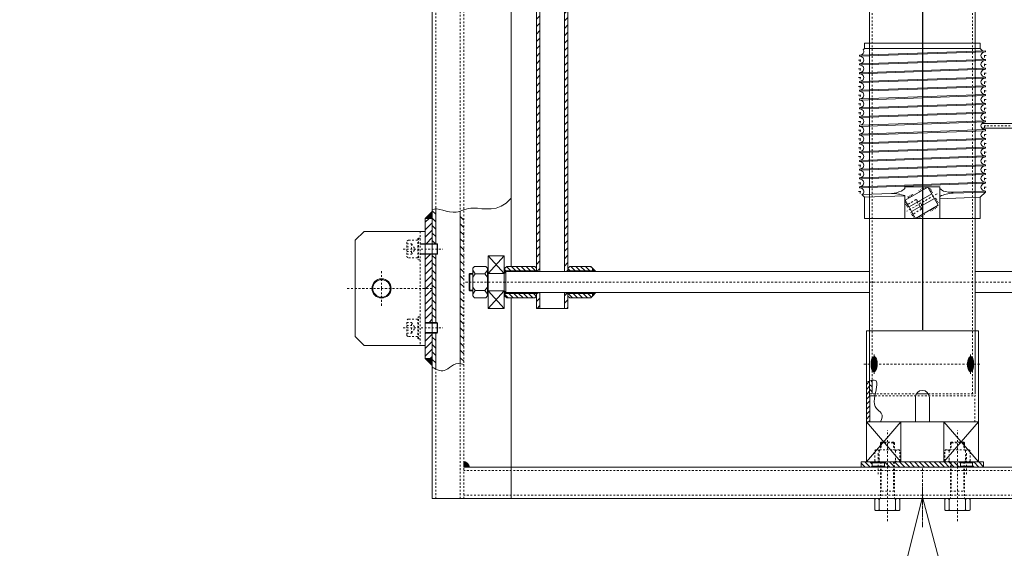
# Model space of a CAD drawing. Header units: centimetres. Extents: x -10729 to 23827, y -4437 to 19798.
# Tile 55 of 95: x 12809 to 12865, y 9003 to 9032. Entities that reach past the tile are written whole.
import ezdxf

# ---------------------------------------------------------------- set-up
doc = ezdxf.new("R2010")
doc.units = ezdxf.units.CM
doc.header["$PDMODE"] = 35
doc.header["$PDSIZE"] = 0.1
for name, pattern in [('CENTER', [2, 1.25, -0.25, 0.25, -0.25]), ('DASHED', [0.75, 0.5, -0.25]), ('Osie rzutów$0$DASHDOT2', [12.7, 6.35, -3.175, 0, -3.175])]:
    doc.linetypes.add(name, pattern=pattern)
doc.layers.get('0').update_dxf_attribs({"color": 8})
doc.layers.get('DEFPOINTS').update_dxf_attribs({"color": 8})
for name, color, linetype, lineweight in [('kreskowanie', 8, 'Continuous', 13), ('osie', 8, 'CENTER', 13), ('przerwa', 8, 'DASHED', 13), ('RYSUNKOWE_NIEDRUK', 8, 'Continuous', 9), ('SYSTEMY AV', 8, 'Continuous', 13), ('wymiar', 8, 'Continuous', 13)]:
    doc.layers.add(name, color=color, linetype=linetype, lineweight=lineweight)
doc.layers.add('Osie rzutów$0$ARCH_INFO_OSIE_IST', color=8, linetype='Osie rzutów$0$DASHDOT2')
doc.layers.add('Osie rzutów$0$ARCH_INFO_OSIE_OPISY_IST', color=8, linetype='Continuous')
doc.styles.add('Romans', font='Romans.shx')
doc.dimstyles.new('Wymiary 1-200', dxfattribs={"dimtxt": 22, "dimasz": 20, "dimexe": 10, "dimexo": 0, "dimgap": 8, "dimtad": 1, "dimrnd": 0.5, "dimzin": 12, "dimdsep": 46, "dimtxsty": 'Romans', "dimblk": 'OBLIQUE', "dimcen": 0.5, "dimdle": 15, "dimclrt": 55, "dimazin": 0, "dimtfac": 1, "dimtmove": 1, "dimatfit": 3, "dimfxl": 16, "dimfxlon": 1, "dimtolj": 1, "dimtzin": 0, "dimarcsym": 0})
pattern_1 = [(135, (-65982.465, 26636.8553), (-1.41421356, -1.41421356), [])]

# ---------------------------------------------------------------- blocks, each defined once
blk = doc.blocks.new('Osie rzutów')
at = {"layer": 'Osie rzutów$0$ARCH_INFO_OSIE_IST', "ltscale": 10}
blk.add_line((12860, 12510), (12860, 4623.259), dxfattribs=at)
blk = doc.blocks.new('A$C17EA1C80')
for p, q in [((0, 69.5), (0, 36.5)), ((3, 69.5), (0, 69.5)), ((4.35, 70.85), (3, 69.5)), ((3, 69.5), (3, 36.5)), ((4.89, 72.5), (4.29, 72.5)), ((4.89, 72.5), (4.29, 72.5)), ((6.82, 0.5), (4.29, 72.5)), ((5.16, 71.49), (4.89, 72.5)), ((7.42, 0.5), (4.89, 72.5)), ((9.03, 71.49), (9.3, 72.5)), ((9.9, 72.5), (9.3, 72.5)), ((9.9, 72.5), (9.3, 72.5)), ((11.83, 0.5), (9.3, 72.5)), ((10.17, 71.49), (9.9, 72.5)), ((12.43, 0.5), (9.9, 72.5)), ((14.04, 71.49), (14.31, 72.5)), ((14.91, 72.5), (14.31, 72.5)), ((14.91, 72.5), (14.31, 72.5)), ((16.84, 0.5), (14.31, 72.5)), ((15.18, 71.49), (14.91, 72.5)), ((17.44, 0.5), (14.91, 72.5)), ((19.05, 71.49), (19.32, 72.5)), ((19.92, 72.5), (19.32, 72.5)), ((19.92, 72.5), (19.32, 72.5)), ((21.85, 0.5), (19.32, 72.5)), ((20.19, 71.49), (19.92, 72.5)), ((22.45, 0.5), (19.92, 72.5)), ((24.06, 71.49), (24.33, 72.5)), ((24.93, 72.5), (24.33, 72.5)), ((24.93, 72.5), (24.33, 72.5)), ((26.85, 0.5), (24.33, 72.5)), ((25.2, 71.49), (24.93, 72.5)), ((27.45, 0.5), (24.93, 72.5)), ((29.07, 71.49), (29.34, 72.5)), ((29.94, 72.5), (29.34, 72.5)), ((29.94, 72.5), (29.34, 72.5)), ((31.86, 0.5), (29.34, 72.5)), ((30.21, 71.49), (29.94, 72.5)), ((32.46, 0.5), (29.94, 72.5)), ((34.08, 71.49), (34.35, 72.5)), ((34.95, 72.5), (34.35, 72.5)), ((34.95, 72.5), (34.35, 72.5)), ((36.87, 0.5), (34.35, 72.5)), ((35.22, 71.49), (34.95, 72.5)), ((37.47, 0.5), (34.95, 72.5)), ((39.09, 71.49), (39.35, 72.5)), ((39.95, 72.5), (39.35, 72.5)), ((39.95, 72.5), (39.35, 72.5)), ((41.88, 0.5), (39.35, 72.5)), ((40.22, 71.49), (39.95, 72.5)), ((42.48, 0.5), (39.95, 72.5)), ((44.09, 71.49), (44.36, 72.5)), ((44.96, 72.5), (44.36, 72.5)), ((44.96, 72.5), (44.36, 72.5)), ((46.89, 0.5), (44.36, 72.5)), ((45.23, 71.49), (44.96, 72.5)), ((47.49, 0.5), (44.96, 72.5)), ((49.1, 71.49), (49.37, 72.5)), ((51.89, 0.5), (49.36, 72.5)), ((49.96, 72.5), (49.37, 72.5)), ((50.23, 71.49), (49.96, 72.5)), ((52.49, 0.5), (49.96, 72.5)), ((54.1, 71.49), (54.37, 72.5)), ((54.97, 72.5), (54.37, 72.5)), ((54.97, 72.5), (54.37, 72.5)), ((56.9, 0.5), (54.37, 72.5)), ((55.24, 71.49), (54.97, 72.5)), ((57.5, 0.5), (54.97, 72.5)), ((59.11, 71.49), (59.38, 72.5)), ((61.9, 0.5), (59.37, 72.5)), ((59.97, 72.5), (59.38, 72.5)), ((60.24, 71.49), (59.97, 72.5)), ((62.5, 0.5), (59.97, 72.5)), ((64.11, 71.49), (64.38, 72.5)), ((66.9, 0.5), (64.37, 72.5)), ((64.97, 72.5), (64.38, 72.5)), ((65.24, 71.49), (64.97, 72.5)), ((67.5, 0.5), (64.97, 72.5)), ((69.11, 71.49), (69.38, 72.5)), ((71.9, 0.5), (69.37, 72.5)), ((69.97, 72.5), (69.38, 72.5)), ((69.97, 72.5), (69.38, 72.5)), ((70.24, 71.49), (69.97, 72.5)), ((72.5, 0.5), (69.97, 72.5)), ((74.11, 71.49), (74.38, 72.5)), ((74.98, 72.5), (74.38, 72.5)), ((76.91, 0.5), (74.38, 72.5)), ((75.25, 71.49), (74.98, 72.5)), ((77.51, 0.5), (74.98, 72.5)), ((79.12, 71.49), (79.39, 72.5)), ((79.99, 72.5), (79.39, 72.5)), ((81.92, 0.5), (79.39, 72.5)), ((80.26, 71.49), (79.99, 72.5)), ((82.52, 0.5), (79.99, 72.5)), ((84.13, 71.49), (84.4, 72.5)), ((85, 72.5), (84.4, 72.5)), ((85.07, 53.49), (84.4, 72.5)), ((88, 69.5), (85, 72.5)), ((85.65, 54.04), (85, 72.5)), ((100, 69.5), (88, 69.5)), ((88.81, 46.5), (88, 69.5)), ((100, 69.5), (100, 36.5)), ((100, 46.5), (82, 46.5)), ((82, 26.5), (82, 46.5)), ((92.5, 45.61), (82.11, 39.61)), ((90.11, 45.27), (90.56, 44.49)), ((90.9, 45.73), (91.35, 44.94)), ((92.5, 45.61), (100, 32.62)), ((82.11, 39.61), (89.61, 26.62)), ((82.8, 41.05), (83.26, 40.27)), ((83.59, 41.51), (84.05, 40.72)), ((84.38, 41.96), (84.84, 41.18)), ((85.17, 42.42), (85.63, 41.64)), ((86, 41.86), (93.5, 28.87)), ((88.53, 44.36), (88.98, 43.57)), ((88.6, 43.36), (96.1, 30.37)), ((89.32, 44.81), (89.77, 44.03)), ((93.98, 44.83), (93.2, 44.38)), ((94.48, 43.97), (93.7, 43.52)), ((94.98, 43.1), (94.2, 42.65)), ((95.48, 42.24), (94.7, 41.79)), ((95.98, 41.37), (95.2, 40.92)), ((0, 3.5), (0, 36.5)), ((3, 3.5), (3, 36.5)), ((82.03, 37.93), (82.81, 38.38)), ((82.53, 37.07), (83.31, 37.52)), ((83.03, 36.2), (83.81, 36.65)), ((83.53, 35.34), (84.31, 35.79)), ((84.03, 34.47), (84.81, 34.92)), ((98.07, 37.75), (97.3, 37.3)), ((98.57, 36.88), (97.8, 36.43)), ((99.07, 36.02), (98.3, 35.57)), ((99.57, 35.15), (98.8, 34.7)), ((100.01, 34.25), (99.3, 33.84)), ((100, 3.5), (100, 36.5)), ((86.12, 30.85), (86.9, 31.3)), ((86.62, 29.98), (87.4, 30.43)), ((87.12, 29.12), (87.9, 29.57)), ((87.62, 28.25), (88.4, 28.7)), ((100, 32.62), (89.61, 26.62)), ((92.79, 27.41), (92.34, 28.19)), ((93.58, 27.86), (93.13, 28.65)), ((96.93, 29.8), (96.48, 30.58)), ((97.72, 30.26), (97.27, 31.04)), ((98.51, 30.71), (98.06, 31.5)), ((99.3, 31.17), (98.85, 31.95)), ((82.93, 26.5), (82, 26.5)), ((100, 26.5), (86.99, 26.5)), ((88, 3.5), (87.19, 26.5)), ((91.21, 26.49), (90.76, 27.28)), ((92, 26.95), (91.55, 27.73)), ((86.47, 1.97), (85.84, 18.96)), ((3, 3.5), (0, 3.5)), ((3.73, 2.77), (3, 3.5)), ((6.6, 1.51), (6.87, 0.5)), ((7.41, 0.5), (6.82, 0.5)), ((7.68, 1.51), (7.41, 0.5)), ((11.55, 1.51), (11.82, 0.5)), ((12.42, 0.5), (11.83, 0.5)), ((12.69, 1.51), (12.42, 0.5)), ((16.56, 1.51), (16.83, 0.5)), ((17.43, 0.5), (16.84, 0.5)), ((17.7, 1.51), (17.43, 0.5)), ((21.57, 1.51), (21.84, 0.5)), ((22.44, 0.5), (21.85, 0.5)), ((22.71, 1.51), (22.44, 0.5)), ((26.58, 1.51), (26.85, 0.5)), ((27.45, 0.5), (26.85, 0.5)), ((27.72, 1.51), (27.45, 0.5)), ((31.59, 1.51), (31.85, 0.5)), ((32.45, 0.5), (31.86, 0.5)), ((32.72, 1.51), (32.45, 0.5)), ((36.59, 1.51), (36.86, 0.5)), ((37.46, 0.5), (36.87, 0.5)), ((37.73, 1.51), (37.46, 0.5)), ((41.6, 1.51), (41.87, 0.5)), ((42.47, 0.5), (41.88, 0.5)), ((42.74, 1.51), (42.47, 0.5)), ((46.61, 1.51), (46.88, 0.5)), ((47.48, 0.5), (46.89, 0.5)), ((47.75, 1.51), (47.48, 0.5)), ((51.62, 1.51), (51.89, 0.5)), ((52.49, 0.5), (51.89, 0.5)), ((52.49, 0.5), (51.89, 0.5)), ((52.76, 1.51), (52.49, 0.5)), ((56.63, 1.51), (56.9, 0.5)), ((57.49, 0.5), (56.9, 0.5)), ((57.76, 1.51), (57.49, 0.5)), ((61.63, 1.51), (61.9, 0.5)), ((62.49, 0.5), (61.9, 0.5)), ((62.76, 1.51), (62.49, 0.5)), ((66.63, 1.51), (66.9, 0.5)), ((67.49, 0.5), (66.9, 0.5)), ((67.49, 0.5), (66.9, 0.5)), ((67.76, 1.51), (67.49, 0.5)), ((71.63, 1.51), (71.9, 0.5)), ((72.5, 0.5), (71.9, 0.5)), ((72.77, 1.51), (72.5, 0.5)), ((76.64, 1.51), (76.91, 0.5)), ((77.51, 0.5), (76.91, 0.5)), ((77.78, 1.51), (77.51, 0.5)), ((81.65, 1.51), (81.92, 0.5)), ((82.52, 0.5), (81.92, 0.5)), ((82.79, 1.51), (82.52, 0.5)), ((88, 3.5), (86.47, 1.97)), ((100, 3.5), (88, 3.5))]:
    blk.add_line(p, q)
for centre, radius, start, end in [((7.1, 72), 2, 194.7009, 345.2991), ((12.11, 72), 2, 194.7009, 345.2991), ((17.11, 72), 2, 194.7009, 345.2991), ((22.12, 72), 2, 194.7009, 345.2991), ((27.13, 72), 2, 194.7009, 345.2991), ((32.14, 72), 2, 194.7009, 345.2991), ((37.15, 72), 2, 194.7009, 345.2991), ((42.16, 72), 2, 194.7009, 345.2991), ((47.17, 72), 2, 194.7009, 345.2991), ((52.17, 72), 2, 194.7009, 345.2991), ((57.18, 72), 2, 194.7009, 345.2991), ((62.18, 72), 2, 194.7009, 345.2991), ((67.18, 72), 2, 194.7009, 345.2991), ((72.18, 72), 2, 194.7009, 345.2991), ((77.19, 72), 2, 194.7009, 345.2991), ((82.2, 72), 2, 194.7009, 345.2991), ((68, 53.15), 17.07, 344.2447, 2.8872), ((103.45, 54.31), 17.81, 180.8759, 206.0273), ((75.56, 53.53), 10.19, 316.3152, 330.5103), ((75.56, 19.47), 10.19, 29.4897, 43.6848), ((66.01, 16.83), 19.95, 6.1238, 22.5501), ((110.45, 19.07), 24.61, 162.4248, 180.256), ((4.67, 1), 2, 14.7009, 117.9038), ((9.61, 1), 2, 14.7009, 165.2991), ((14.62, 1), 2, 14.7009, 165.2991), ((19.63, 1), 2, 14.7009, 165.2991), ((24.64, 1), 2, 14.7009, 165.2991), ((29.65, 1), 2, 14.7009, 165.2991), ((34.66, 1), 2, 14.7009, 165.2991), ((39.67, 1), 2, 14.7009, 165.2991), ((44.68, 1), 2, 14.7009, 165.2991), ((49.69, 1), 2, 14.7009, 165.2991), ((54.7, 1), 2, 14.7009, 165.2991), ((59.7, 1), 2, 14.7009, 165.2991), ((64.7, 1), 2, 14.7009, 165.2991), ((69.7, 1), 2, 14.7009, 165.2991), ((74.7, 1), 2, 14.7009, 165.2991), ((79.71, 1), 2, 14.7009, 165.2991), ((84.72, 1), 2, 29.0445, 165.2991)]:
    blk.add_arc(centre, radius, start, end)
at = {"layer": 'osie'}
for p, q in [((8.1, 72), (6.1, 72)), ((7.1, 73), (7.1, 71)), ((13.11, 72), (11.11, 72)), ((12.11, 73), (12.11, 71)), ((18.11, 72), (16.11, 72)), ((17.11, 73), (17.11, 71)), ((23.12, 72), (21.12, 72)), ((22.12, 73), (22.12, 71)), ((28.13, 72), (26.13, 72)), ((27.13, 73), (27.13, 71)), ((33.14, 72), (31.14, 72)), ((32.14, 73), (32.14, 71)), ((38.15, 72), (36.15, 72)), ((37.15, 73), (37.15, 71)), ((43.16, 72), (41.16, 72)), ((42.16, 73), (42.16, 71)), ((48.17, 72), (46.17, 72)), ((47.17, 73), (47.17, 71)), ((53.17, 72), (51.17, 72)), ((52.17, 73), (52.17, 71)), ((58.18, 72), (56.18, 72)), ((57.18, 73), (57.18, 71)), ((63.18, 72), (61.18, 72)), ((62.18, 73), (62.18, 71)), ((68.18, 72), (66.18, 72)), ((67.18, 73), (67.18, 71)), ((73.18, 72), (71.18, 72)), ((72.18, 73), (72.18, 71)), ((78.19, 72), (76.19, 72)), ((77.19, 73), (77.19, 71)), ((83.2, 72), (81.2, 72)), ((82.2, 73), (82.2, 71)), ((85.96, 44.93), (95.98, 27.57)), ((10.61, 1), (8.61, 1)), ((9.61, 0), (9.61, 2)), ((15.62, 1), (13.62, 1)), ((14.62, 0), (14.62, 2)), ((20.63, 1), (18.63, 1)), ((19.63, 0), (19.63, 2)), ((25.64, 1), (23.64, 1)), ((24.64, 0), (24.64, 2)), ((30.65, 1), (28.65, 1)), ((29.65, 0), (29.65, 2)), ((35.66, 1), (33.66, 1)), ((34.66, 0), (34.66, 2)), ((40.67, 1), (38.67, 1)), ((39.67, 0), (39.67, 2)), ((45.68, 1), (43.68, 1)), ((44.68, 0), (44.68, 2)), ((50.69, 1), (48.69, 1)), ((49.69, 0), (49.69, 2)), ((55.7, 1), (53.7, 1)), ((54.7, 0), (54.7, 2)), ((60.7, 1), (58.7, 1)), ((59.7, 0), (59.7, 2)), ((65.7, 1), (63.7, 1)), ((64.7, 0), (64.7, 2)), ((70.7, 1), (68.7, 1)), ((69.7, 0), (69.7, 2)), ((75.7, 1), (73.7, 1)), ((74.7, 0), (74.7, 2)), ((80.71, 1), (78.71, 1)), ((79.71, 0), (79.71, 2)), ((85.72, 1), (83.72, 1)), ((84.72, 0), (84.72, 2))]:
    blk.add_line(p, q, dxfattribs=at)
at = {"layer": 'przerwa', "ltscale": 0.5}
for p, q in [((94.78, 35.95), (89.33, 32.8)), ((89.33, 32.8), (91.14, 35.95)), ((94.78, 35.95), (91.14, 35.95)), ((94.78, 35.95), (97.53, 31.19)), ((89.33, 32.8), (92.08, 28.04))]:
    blk.add_line(p, q, dxfattribs=at)
blk = doc.blocks.new('A$C45FE2F59')
h = blk.add_hatch()
h.set_pattern_fill('_USER', color=256, scale=0.1, angle=45, style=0, pattern_type=0)
h.set_pattern_definition([(135, (67949.22685, 25693.96624), (0.07071067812, 0.07071067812), [])])
h.paths.add_polyline_path([(-280, 164), (-280, 160), (-284, 160)])
h = blk.add_hatch()
h.set_pattern_fill('_USER', color=256, scale=0.1, angle=135, style=0, pattern_type=0)
h.set_pattern_definition([(45, (68311.83249, 24670.12207), (0.07071067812, -0.07071067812), [])])
h.paths.add_polyline_path([(-188.5, 131.6), (-186.5, 129.6), (-188.5, 129.6)])
h.paths.add_polyline_path([(-188.5, 117.6), (-186.5, 117.6), (-188.5, 115.6)])
h = blk.add_hatch()
h.set_pattern_fill('_USER', color=256, scale=0.1, angle=45, style=0, pattern_type=0)
h.set_pattern_definition([(225, (67949.22685, -25453.96624), (0.07071067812, -0.07071067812), [])])
h.paths.add_polyline_path([(-280, 76), (-280, 80), (-284, 80)])
h = blk.add_hatch()
h.set_pattern_fill('_USER', color=256, scale=0.1, angle=495, style=0, pattern_type=0)
h.set_pattern_definition([(135, (-27404.95346, -72953.90815), (-0.07071067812, -0.07071067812), [])])
edge = h.paths.add_edge_path()
edge.add_ellipse((-27.55, 76.78), major_axis=(0, 4.36), ratio=0.400988, start_angle=180, end_angle=270)
edge.add_line((-25.8, 76.78), (-27.55, 76.78))
edge.add_line((-27.55, 76.78), (-27.55, 72.42))
edge = h.paths.add_edge_path()
edge.add_ellipse((-27.55, 76.78), major_axis=(0, 4.36), ratio=0.400988, start_angle=270, end_angle=360)
edge.add_line((-27.55, 81.15), (-27.55, 76.78))
edge.add_line((-27.55, 76.78), (-25.8, 76.78))
edge = h.paths.add_edge_path()
edge.add_ellipse((-27.55, 76.78), major_axis=(0, 4.36), ratio=0.400988, start_angle=0, end_angle=39.0901)
edge.add_line((-28.65, 80.17), (-28.65, 76.78))
edge.add_line((-28.65, 76.78), (-27.55, 76.78))
edge.add_line((-27.55, 76.78), (-27.55, 81.15))
edge = h.paths.add_edge_path()
edge.add_line((-27.55, 76.78), (-28.65, 76.78))
edge.add_line((-28.65, 76.78), (-28.65, 73.4))
edge.add_ellipse((-27.55, 76.78), major_axis=(0, 4.36), ratio=0.400988, start_angle=140.9099, end_angle=180)
edge.add_line((-27.55, 72.42), (-27.55, 76.78))
edge = h.paths.add_edge_path()
edge.add_ellipse((-27.55, 76.78), major_axis=(0, 4.36), ratio=0.400988, start_angle=90, end_angle=140.9099)
edge.add_line((-28.65, 73.4), (-28.65, 76.78))
edge.add_line((-28.65, 76.78), (-29.3, 76.78))
edge = h.paths.add_edge_path()
edge.add_ellipse((-27.55, 76.78), major_axis=(0, 4.36), ratio=0.400988, start_angle=39.0901, end_angle=90)
edge.add_line((-29.3, 76.78), (-28.65, 76.78))
edge.add_line((-28.65, 76.78), (-28.65, 80.17))
h = blk.add_hatch()
h.set_pattern_fill('_USER', color=256, scale=0.1, angle=495, style=0, pattern_type=0)
h.set_pattern_definition([(135, (-27349.86036, -72953.90815), (-0.07071067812, -0.07071067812), [])])
edge = h.paths.add_edge_path()
edge.add_line((27.55, 76.78), (27.55, 72.42))
edge.add_ellipse((27.55, 76.78), major_axis=(0, 4.36), ratio=0.400988, start_angle=180, end_angle=270)
edge.add_line((29.3, 76.78), (27.55, 76.78))
edge = h.paths.add_edge_path()
edge.add_ellipse((27.55, 76.78), major_axis=(0, 4.36), ratio=0.400988, start_angle=270, end_angle=360)
edge.add_line((27.55, 81.15), (27.55, 76.78))
edge.add_line((27.55, 76.78), (29.3, 76.78))
edge = h.paths.add_edge_path()
edge.add_ellipse((27.55, 76.78), major_axis=(0, 4.36), ratio=0.400988, start_angle=0, end_angle=39.0901)
edge.add_line((26.44, 80.17), (26.44, 76.78))
edge.add_line((26.44, 76.78), (27.55, 76.78))
edge.add_line((27.55, 76.78), (27.55, 81.15))
edge = h.paths.add_edge_path()
edge.add_line((26.44, 76.78), (26.44, 73.4))
edge.add_ellipse((27.55, 76.78), major_axis=(0, 4.36), ratio=0.400988, start_angle=140.9099, end_angle=180)
edge.add_line((27.55, 72.42), (27.55, 76.78))
edge.add_line((27.55, 76.78), (26.44, 76.78))
edge = h.paths.add_edge_path()
edge.add_ellipse((27.55, 76.78), major_axis=(0, 4.36), ratio=0.400988, start_angle=90, end_angle=140.9099)
edge.add_line((26.44, 73.4), (26.44, 76.78))
edge.add_line((26.44, 76.78), (25.8, 76.78))
edge = h.paths.add_edge_path()
edge.add_ellipse((27.55, 76.78), major_axis=(0, 4.36), ratio=0.400988, start_angle=39.0901, end_angle=90)
edge.add_line((25.8, 76.78), (26.44, 76.78))
edge.add_line((26.44, 76.78), (26.44, 80.17))
h = blk.add_hatch()
h.set_pattern_fill('_USER', color=256, scale=0.1, angle=45, style=0, pattern_type=0)
h.set_pattern_definition([(315, (-67949.22685, -25453.96624), (-0.07071067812, -0.07071067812), [])])
h.paths.add_polyline_path([(-259, 18), (-262, 18), (-262, 21, -0.414214)])
at = {"layer": 'kreskowanie'}
h = blk.add_hatch(dxfattribs=at)
h.set_pattern_fill('_USER', color=256, scale=3, angle=45, style=0, pattern_type=0)
h.set_pattern_definition([(45, (-65982.465, 26636.8553), (-2.12132034, 2.12132034), [])])
h.paths.add_polyline_path([(-202.5, 117.5), (-204.5, 117.5), (-204.5, 108.6), (-202.5, 108.6)])
h.paths.add_polyline_path([(-218.5, 117.5), (-220.5, 117.5), (-220.5, 108.6), (-218.5, 108.6)])
h.paths.add_polyline_path([(-202.5, 350), (-204.5, 350), (-204.5, 129.7), (-202.5, 129.7), (-202.5, 134.6)])
h.paths.add_polyline_path([(-218.5, 350), (-220.5, 350), (-220.5, 134.6), (-220.5, 129.7), (-218.5, 129.7)])
h.paths.add_polyline_path([(-202.5, 387.3), (-204.5, 387.3), (-204.5, 350), (-202.5, 350)])
h.paths.add_polyline_path([(-218.5, 387.3), (-220.5, 387.3), (-220.5, 350), (-218.5, 350)])
h.paths.add_polyline_path([(-202.5, 403.9), (-202.5, 406.4), (-204.5, 406.4), (-204.5, 395.5), (-202.5, 395.5)])
h.paths.add_polyline_path([(-218.5, 406.4), (-220.5, 406.4), (-220.5, 395.5), (-218.5, 395.5)])
h.paths.add_polyline_path([(-181.5, 387.3), (-183.5, 387.3), (-183.5, 376.4), (-181.5, 376.4)])
h.paths.add_polyline_path([(-197.5, 387.3), (-199.5, 387.3), (-199.5, 376.4), (-197.5, 376.4)])
h.paths.add_polyline_path([(-181.5, 654.9), (-183.5, 654.9), (-183.5, 395.5), (-181.5, 395.5)])
h.paths.add_polyline_path([(-197.5, 654.9), (-199.5, 654.9), (-199.5, 395.5), (-197.5, 395.5)])
h.paths.add_polyline_path([(-181.5, 672), (-183.5, 672), (-183.5, 663.1), (-181.5, 663.1)])
h.paths.add_polyline_path([(-197.5, 672), (-199.5, 672), (-199.5, 663.1), (-197.5, 663.1)])
h = blk.add_hatch(dxfattribs=at)
h.set_pattern_fill('_USER', color=256, scale=3, angle=45, style=0, pattern_type=0)
h.set_pattern_definition([(315, (-67949.227, -25453.9662), (-2.12132034, -2.12132034), [])])
edge = h.paths.add_edge_path()
edge.add_spline(control_points=[(-278, 73.96), (-278.66, 74.27), (-279.33, 74.64), (-280, 75.05)], knot_values=[3.563237, 3.563237, 3.563237, 3.563237, 5.623103, 5.623103, 5.623103, 5.623103], degree=3, periodic=0)
edge.add_line((-280, 75.05), (-280, 94.5))
edge.add_line((-280, 94.5), (-278, 94.5))
edge.add_line((-278, 94.5), (-278, 73.96))
h.paths.add_polyline_path([(-280, 139.5), (-278, 139.5), (-278, 100.5), (-280, 100.5)])
edge = h.paths.add_edge_path()
edge.add_line((-278, 145.5), (-280, 145.5))
edge.add_line((-280, 145.5), (-280, 164.95))
edge.add_spline(control_points=[(-280, 164.95), (-279.33, 165.36), (-278.66, 165.73), (-278, 166.04)], knot_values=[3.563237, 3.563237, 3.563237, 3.563237, 5.623103, 5.623103, 5.623103, 5.623103], degree=3, periodic=0)
edge.add_line((-278, 166.04), (-278, 145.5))
edge = h.paths.add_edge_path()
edge.add_spline(control_points=[(-262, 76.65), (-262.68, 76.84), (-263.35, 76.98), (-264, 77.05)], knot_values=[21.480294, 21.480294, 21.480294, 21.480294, 23.511433, 23.511433, 23.511433, 23.511433], degree=3, periodic=0)
edge.add_line((-264, 77.05), (-264, 162.95))
edge.add_spline(control_points=[(-264, 162.95), (-263.35, 163.02), (-262.68, 163.16), (-262, 163.35)], knot_values=[21.480294, 21.480294, 21.480294, 21.480294, 23.511433, 23.511433, 23.511433, 23.511433], degree=3, periodic=0)
edge.add_line((-262, 163.35), (-262, 76.65))
h = blk.add_hatch(dxfattribs=at)
h.set_pattern_fill('_USER', color=256, scale=3, angle=135, style=0, pattern_type=0)
h.set_pattern_definition([(225, (-67949.227, -25453.9662), (-2.12132034, 2.12132034), [])])
h.paths.add_polyline_path([(-284, 94.5), (-280, 94.5), (-280, 80), (-284, 80)])
h.paths.add_polyline_path([(-280, 100.5), (-284, 100.5), (-284, 139.5), (-280, 139.5)])
h.paths.add_polyline_path([(-280, 145.5), (-284, 145.5), (-284, 160), (-280, 160)])
h = blk.add_hatch(dxfattribs=at)
h.set_pattern_fill('_USER', color=256, scale=2, angle=135, style=0, pattern_type=0)
h.set_pattern_definition(pattern_1)
h.paths.add_polyline_path([(-238.5, 130.1), (-238.5, 131.6), (-237.5, 132.6), (-221.5, 132.6), (-220.5, 131.6), (-220.5, 130.1)])
h.paths.add_polyline_path([(-237.5, 114.6), (-238.5, 115.6), (-238.5, 117.1), (-220.5, 117.1), (-220.5, 115.6), (-221.5, 114.6)])
h = blk.add_hatch(dxfattribs=at)
h.set_pattern_fill('_USER', color=256, scale=2, angle=135, style=0, pattern_type=0)
h.set_pattern_definition(pattern_1)
h.paths.add_polyline_path([(-202.5, 130.1), (-202.5, 131.6), (-201.5, 132.6), (-189.5, 132.6), (-188.5, 131.6), (-188.5, 130.1)])
h.paths.add_polyline_path([(-188.5, 117.1), (-188.5, 115.6), (-189.5, 114.6), (-201.5, 114.6), (-202.5, 115.6), (-202.5, 117.1)])
h = blk.add_hatch(dxfattribs=at)
h.set_pattern_fill('_USER', color=256, scale=2, angle=495, style=0, pattern_type=0)
h.set_pattern_definition([(135, (-27404.9535, -72953.9082), (-1.41421356, -1.41421356), [])])
edge = h.paths.add_edge_path()
edge.add_spline(control_points=[(-28.65, 67.54), (-29.11, 67.46), (-29.62, 67.34), (-30.15, 67.17)], knot_values=[3.119108, 3.119108, 3.119108, 3.119108, 4.463838, 4.463838, 4.463838, 4.463838], degree=3, periodic=0)
edge.add_line((-30.15, 67.17), (-30.15, 59.78))
edge.add_line((-30.15, 59.78), (-28.65, 59.78))
edge.add_line((-28.65, 59.78), (-28.65, 67.54))
h = blk.add_hatch(dxfattribs=at)
h.set_pattern_fill('_USER', color=256, scale=2, angle=585, style=0, pattern_type=0)
h.set_pattern_definition([(225, (-27404.9535, -72953.9082), (1.41421356, -1.41421356), [])])
edge = h.paths.add_edge_path()
edge.add_spline(control_points=[(-30.2, 67.16), (-30.77, 66.98), (-31.38, 66.76), (-32, 66.53)], knot_values=[1.64677, 1.64677, 1.64677, 1.64677, 3.07729, 3.07729, 3.07729, 3.07729], degree=3, periodic=0)
edge.add_line((-32, 66.53), (-32, 43.78))
edge.add_line((-32, 43.78), (-30, 43.78))
edge.add_line((-30, 43.78), (-30, 58.78))
edge.add_line((-30, 58.78), (-30.2, 58.78))
edge.add_line((-30.2, 58.78), (-30.2, 67.16))
h = blk.add_hatch(dxfattribs=at)
h.set_pattern_fill('_USER', color=256, scale=2, angle=135, style=0, pattern_type=0)
h.set_pattern_definition([(135, (-63556.9592, 26756.8037), (-1.41421356, -1.41421356), [])])
h.paths.add_polyline_path([(35, 21), (29.2, 21), (28.7, 20.5), (28.7, 18.5), (29.2, 18), (35, 18)])
h.paths.add_polyline_path([(21.7, 20.5), (21.2, 21), (20, 21), (20, 18), (21.2, 18), (21.7, 18.5)])
h.paths.add_polyline_path([(20, 21), (16.4, 21), (16.4, 18), (20, 18)])
h.paths.add_polyline_path([(16.4, 21), (16, 21), (16, 18), (16.4, 18)])
h.paths.add_polyline_path([(16, 21), (0, 21), (0, 18), (16, 18)])
h.paths.add_polyline_path([(0, 21), (-16, 21), (-16, 18), (0, 18)])
h.paths.add_polyline_path([(-16, 21), (-16.4, 21), (-16.4, 18), (-16, 18)])
h.paths.add_polyline_path([(-16.4, 21), (-20, 21), (-20, 18), (-16.4, 18)])
h.paths.add_polyline_path([(-20, 21), (-21.2, 21), (-21.7, 20.5), (-21.7, 18.5), (-21.2, 18), (-20, 18)])
h.paths.add_polyline_path([(-28.7, 20.5), (-29.2, 21), (-35, 21), (-35, 18), (-29.2, 18), (-28.7, 18.5)])
for p, q in [((-235, 442.76), (-235, 132.6)), ((-220.5, 134.6), (-220.5, 387.4)), ((-218.5, 387.4), (-218.5, 129.6)), ((-204.5, 387.4), (-204.5, 129.6)), ((-202.5, 134.6), (-202.5, 387.4)), ((-30.15, 59.78), (-30.15, 368)), ((30.15, 59.78), (30.15, 368)), ((-280, 145.5), (-280, 350)), ((-284, 160), (-280, 164)), ((-278, 145.5), (-278, 166.04)), ((-280, 160), (-284, 160)), ((-284, 80), (-284, 160)), ((-264, 162.95), (-264, 77.05)), ((-324, 147.5), (-319, 152.5)), ((-324, 147.5), (-319, 152.5)), ((-284, 152.5), (-319, 152.5)), ((-284, 152.5), (-319, 152.5)), ((-284, 152.5), (-284, 87.5)), ((-324, 147.5), (-324, 92.5)), ((-324, 147.5), (-324, 92.5)), ((-277, 145.2), (-277.3, 145.5)), ((-277.3, 145.5), (-277.3, 139.5)), ((-277, 145.2), (-277, 139.8)), ((-280, 100.5), (-280, 139.5)), ((-278, 100.5), (-278, 139.5)), ((-277, 139.8), (-277.3, 139.5)), ((-248, 128.6), (-248, 138.6)), ((-248, 138.6), (-239, 128.6)), ((-239, 138.6), (-248, 128.6)), ((-248, 138.6), (-239, 138.6)), ((-239, 128.6), (-239, 138.6)), ((-256.9, 131.48), (-255.9, 132.48)), ((-256.9, 131.48), (-256.9, 115.72)), ((-255.48, 128.43), (-256.9, 130.43)), ((-249.5, 132.48), (-255.9, 132.48)), ((-249.92, 128.43), (-248.5, 130.43)), ((-248.5, 131.48), (-249.5, 132.48)), ((-248.5, 128.1), (-248.5, 131.48)), ((-238, 129.6), (-239, 128.6)), ((-237.5, 132.6), (-238.5, 131.6)), ((-238.5, 131.6), (-238.5, 129.1)), ((-220.5, 130.1), (-238.5, 130.1)), ((-238, 129.6), (-238, 117.6)), ((-30.15, 129.6), (-238, 129.6)), ((-221.5, 132.6), (-237.5, 132.6)), ((-221.5, 132.6), (-220.5, 131.6)), ((-220.5, 134.6), (-220.5, 129.6)), ((-218.5, 129.7), (-220.5, 129.7)), ((-204.5, 129.7), (-202.5, 129.7)), ((-202.5, 134.6), (-202.5, 129.6)), ((-201.5, 132.6), (-202.5, 131.6)), ((-188.5, 130.1), (-202.5, 130.1)), ((-189.5, 132.6), (-201.5, 132.6)), ((-189.5, 132.6), (-188.5, 131.6)), ((-188.5, 131.6), (-188.5, 129.6)), ((-188.5, 131.6), (-186.5, 129.6)), ((30.15, 129.6), (238, 129.6)), ((-259, 128.1), (-258.5, 128.6)), ((-259, 128.1), (-259, 119.1)), ((-256.9, 128.6), (-258.5, 128.6)), ((-258.5, 128.6), (-258.5, 118.6)), ((-255.48, 128.43), (-256.9, 126.43)), ((-255.48, 128.43), (-249.92, 128.43)), ((-249.92, 128.43), (-248.5, 126.43)), ((-239, 128.6), (-248.5, 128.6)), ((-248, 128.6), (-248.5, 128.1)), ((-248.5, 128.1), (-248.5, 119.1)), ((-248, 118.6), (-248, 128.6)), ((-239, 118.6), (-239, 128.6)), ((-259, 119.1), (-258.5, 118.6)), ((-256.9, 118.6), (-258.5, 118.6)), ((-255.48, 118.77), (-256.9, 120.77)), ((-255.48, 118.77), (-256.9, 116.77)), ((-255.48, 118.77), (-249.92, 118.77)), ((-249.92, 118.77), (-248.5, 120.77)), ((-249.92, 118.77), (-248.5, 116.77)), ((-248, 118.6), (-248.5, 119.1)), ((-248.5, 119.1), (-248.5, 115.72)), ((-239, 118.6), (-248.5, 118.6)), ((-248, 118.6), (-248, 108.6)), ((-248, 108.6), (-239, 118.6)), ((-239, 108.6), (-248, 118.6)), ((-239, 118.6), (-238, 117.6)), ((-239, 118.6), (-239, 108.6)), ((-255.9, 114.72), (-256.9, 115.72)), ((-249.5, 114.72), (-255.9, 114.72)), ((-249.5, 114.72), (-248.5, 115.72)), ((-238.5, 118.1), (-238.5, 115.6)), ((-220.5, 117.1), (-238.5, 117.1)), ((-238.5, 115.6), (-237.5, 114.6)), ((-30.15, 117.6), (-238, 117.6)), ((-221.5, 114.6), (-237.5, 114.6)), ((-235, 114.6), (-235, 0)), ((-220.5, 115.6), (-221.5, 114.6)), ((-220.5, 108.6), (-220.5, 117.6)), ((-218.5, 117.5), (-220.5, 117.5)), ((-218.5, 117.6), (-218.5, 108.6)), ((-204.5, 117.6), (-204.5, 108.6)), ((-204.5, 117.5), (-202.5, 117.5)), ((-202.5, 108.6), (-202.5, 117.6)), ((-188.5, 117.1), (-202.5, 117.1)), ((-202.5, 115.6), (-201.5, 114.6)), ((-189.5, 114.6), (-201.5, 114.6)), ((-188.5, 115.6), (-189.5, 114.6)), ((-188.5, 117.6), (-188.5, 115.6)), ((-188.5, 115.6), (-186.5, 117.6)), ((30.15, 117.6), (238, 117.6)), ((-248, 108.6), (-239, 108.6)), ((-202.5, 108.6), (-220.5, 108.6)), ((-277, 100.2), (-277.3, 100.5)), ((-277.3, 94.5), (-277.3, 100.5)), ((-277, 94.8), (-277, 100.2)), ((-32, 43.78), (-32, 95.78)), ((-32, 95.78), (32, 95.78)), ((32, 43.78), (32, 95.78)), ((-324, 92.5), (-319, 87.5)), ((-324, 92.5), (-319, 87.5)), ((-280, 0), (-280, 94.5)), ((-278, 73.96), (-278, 94.5)), ((-277, 94.8), (-277.3, 94.5)), ((-284, 87.5), (-319, 87.5)), ((-284, 87.5), (-319, 87.5)), ((-280, 80), (-284, 80)), ((-284, 80), (-280, 76)), ((-28.65, 67.54), (-28.65, 59.78)), ((-30.2, 67.16), (-30.2, 58.78)), ((-27.11, 58.78), (-30.2, 58.78)), ((3.46, 59.78), (-3.46, 59.78)), ((-32, 43.78), (32, 43.78)), ((-32, 43.78), (-32, 21)), ((-32, 43.78), (-12.28, 21)), ((-32, 21), (-12.28, 43.78)), ((-12.28, 43.78), (-12.28, 21)), ((12.28, 43.78), (12.28, 21)), ((32, 21), (12.28, 43.78)), ((32, 43.78), (12.28, 21)), ((32, 43.78), (32, 21)), ((0, 18), (-262, 18)), ((-35, 21), (35, 21)), ((-35, 18), (-35, 21)), ((-35, 18), (35, 18)), ((-28.7, 20.5), (-29.2, 21)), ((-29.2, 18), (-28.7, 18.5)), ((-28.7, 20.5), (-28.7, 18.5)), ((-21.7, 20.5), (-28.7, 20.5)), ((-21.7, 18.5), (-28.7, 18.5)), ((-21.7, 20.5), (-21.2, 21)), ((-21.7, 20.5), (-21.7, 18.5)), ((-21.7, 18.5), (-21.2, 18)), ((0, 18), (262, 18)), ((21.7, 20.5), (21.2, 21)), ((21.7, 18.5), (21.2, 18)), ((21.7, 20.5), (21.7, 18.5)), ((21.7, 20.5), (28.7, 20.5)), ((21.7, 18.5), (28.7, 18.5)), ((28.7, 20.5), (29.2, 21)), ((28.7, 20.5), (28.7, 18.5)), ((29.2, 18), (28.7, 18.5)), ((35, 18), (35, 21)), ((0, 0), (-280, 0)), ((0, 0), (-280, 0)), ((-24.74, -0.5), (-25.25, 0)), ((-24.74, -0.5), (-24.24, 0)), ((0, 0), (280, 0)), ((0, 0), (280, 0)), ((24.74, -0.5), (24.24, 0)), ((24.74, -0.5), (25.25, 0)), ((45.32, 0), (-280, 0)), ((-280, 0), (-250, 0)), ((45.32, 0), (-280, 0)), ((-277, 0), (-280, 0)), ((-277, 0), (277, 0)), ((-277, 0), (277, 0)), ((-27.24, -0.5), (-26.74, 0)), ((-27.24, -0.5), (-27.24, -6.32)), ((-24.74, -6.32), (-24.74, -0.5)), ((-15.27, -0.5), (-15.78, 0)), ((-15.27, -0.5), (-14.77, 0)), ((-15.27, -6.32), (-15.27, -0.5)), ((-12.78, -0.49), (-13.26, 0)), ((-12.78, -0.49), (-12.78, -6.34)), ((12.78, -0.49), (13.26, 0)), ((12.78, -0.49), (12.78, -6.34)), ((15.27, -0.5), (14.77, 0)), ((15.27, -0.5), (15.78, 0)), ((15.27, -6.32), (15.27, -0.5)), ((24.74, -6.32), (24.74, -0.5)), ((27.24, -0.5), (26.74, 0)), ((27.24, -0.5), (27.24, -6.32)), ((-27.24, -6.32), (-26.74, -6.82)), ((-13.26, -6.82), (-26.74, -6.82)), ((-24.74, -6.32), (-25.25, -6.82)), ((-24.74, -6.32), (-24.24, -6.82)), ((-15.27, -6.32), (-15.78, -6.82)), ((-15.27, -6.32), (-14.77, -6.82)), ((-12.78, -6.34), (-13.26, -6.82)), ((12.78, -6.34), (13.26, -6.82)), ((13.26, -6.82), (26.74, -6.82)), ((15.27, -6.32), (14.77, -6.82)), ((15.27, -6.32), (15.78, -6.82)), ((24.74, -6.32), (24.24, -6.82)), ((24.74, -6.32), (25.25, -6.82)), ((27.24, -6.32), (26.74, -6.82))]:
    blk.add_line(p, q)
at = {"ltscale": 0.4}
for p, q in [((227.11, 215.28), (33.93, 214.08)), ((233.93, 211.68), (34.07, 211.44))]:
    blk.add_line(p, q, dxfattribs=at)
at = {"ltscale": 0.5}
for p, q in [((-287, 145.5), (-277.3, 145.5)), ((-287, 139.5), (-277.3, 139.5)), ((-284, 100.5), (-277.3, 100.5)), ((-284, 94.5), (-277.3, 94.5)), ((-30, 43.78), (-30, 58.78))]:
    blk.add_line(p, q, dxfattribs=at)
at = {"ltscale": 2}
for p, q in [((-4, 43.78), (-4, 57.78)), ((4, 43.78), (4, 57.78))]:
    blk.add_line(p, q, dxfattribs=at)
blk.add_lwpolyline([(-280, 700), (280, 700), (280, 0), (-280, 0)], close=True)
for radius in [5.5, 5.5, 5, 5]:
    blk.add_circle((-309, 120), radius)
for centre, radius, end in [((0, 57.78), 4, 180), ((-262, 18), 3, 90)]:
    blk.add_arc(centre, radius, 0, end)
blk.add_ellipse((-27.55, 76.78), major_axis=(0, 4.36), ratio=0.400988)
at = {"extrusion": (0, 0, -1)}
blk.add_ellipse((27.55, 76.78), major_axis=(0, 4.36), ratio=0.400988, dxfattribs=at)
at = {"layer": 'osie', "ltscale": 0.4}
blk.add_line((229.81, 213.49), (36.5, 212.84), dxfattribs=at)
at = {"layer": 'osie', "ltscale": 0.5}
for p, q in [((-296.61, 142.5), (-274.03, 142.5)), ((-296.61, 97.5), (-274.03, 97.5))]:
    blk.add_line(p, q, dxfattribs=at)
at = {"layer": 'osie'}
for p, q in [((-309, 120), (-309, 130)), ((-309, 120), (-309, 130)), ((-280, 120), (-329.56, 120)), ((-280, 120), (-329.56, 120)), ((-309, 120), (-309, 110)), ((-309, 120), (-309, 110)), ((-261.05, 123.6), (268.81, 123.6)), ((-27.55, 76.78), (-27.55, 83.08)), ((27.55, 76.78), (27.55, 83.08)), ((-33.35, 76.78), (0, 76.78)), ((-27.55, 76.78), (-27.55, 70.49)), ((32.77, 76.78), (0, 76.78)), ((27.55, 76.78), (27.55, 70.49)), ((-20, -12.95), (-20, 38.99)), ((20, -12.95), (20, 38.99)), ((-25.2, 25.89), (-25.2, 13.88)), ((25.2, 25.89), (25.2, 13.88)), ((0, -16.28), (0, 17.91)), ((0, 13.21), (0, -9)), ((0, -14.7), (0, 8.3)), ((0, -14.7), (0, 8.3))]:
    blk.add_line(p, q, dxfattribs=at)
at = {"layer": 'przerwa'}
for p, q in [((-262, 0), (-262, 470)), ((-28.65, 59.78), (-28.65, 368)), ((28.65, 59.78), (28.65, 368)), ((-278, 166.04), (-278, 350)), ((-264, 162.95), (-264, 350)), ((-287, 152.5), (-287, 87.5)), ((-294.56, 146.5), (-294.56, 138.5)), ((-293.56, 147.5), (-288.31, 147.5)), ((-287.99, 148.75), (-288.24, 148.5)), ((-288.24, 148.5), (-288.24, 136.5)), ((-287.99, 148.75), (-287, 148.75)), ((-287.99, 148.75), (-287.99, 136.25)), ((-294.56, 145.47), (-291.91, 145.47)), ((-294.56, 143.82), (-292.4, 143.82)), ((-294.56, 141.18), (-292.28, 141.18)), ((-291.91, 145.47), (-289.73, 142.5)), ((-291.91, 145.47), (-291.91, 139.53)), ((-291.91, 139.53), (-289.73, 142.5)), ((-294.56, 139.53), (-291.91, 139.53)), ((-293.56, 137.5), (-288.31, 137.5)), ((-288.24, 136.5), (-287.99, 136.25)), ((-287.99, 136.25), (-287, 136.25)), ((-294.56, 93.5), (-294.56, 101.5)), ((-293.56, 102.5), (-288.31, 102.5)), ((-288.24, 103.5), (-287.99, 103.75)), ((-288.24, 91.5), (-288.24, 103.5)), ((-287.99, 103.75), (-287, 103.75)), ((-287.99, 91.25), (-287.99, 103.75)), ((-294.56, 100.47), (-291.91, 100.47)), ((-294.56, 98.82), (-292.28, 98.82)), ((-294.56, 96.18), (-292.4, 96.18)), ((-291.91, 100.47), (-289.73, 97.5)), ((-291.91, 94.53), (-291.91, 100.47)), ((-291.91, 94.53), (-289.73, 97.5)), ((-294.56, 94.53), (-291.91, 94.53)), ((-293.56, 92.5), (-288.31, 92.5)), ((-287.99, 91.25), (-288.24, 91.5)), ((-287.99, 91.25), (-287, 91.25)), ((-278, 0), (-278, 73.96)), ((-264, 0), (-264, 77.05)), ((-30.15, 59.78), (-3.46, 59.78)), ((3.46, 59.78), (30.15, 59.78)), ((-23.6, 32.18), (-24, 31.78)), ((-24, 31.78), (-24, 27.82)), ((-24, 31.78), (-16, 31.78)), ((-23.6, 32.18), (-23.6, 27.82)), ((-23.6, 32.18), (-16.4, 32.18)), ((-16.4, 32.18), (-16.4, 27.82)), ((-16.4, 32.18), (-16, 31.78)), ((-16, 31.78), (-16, 27.82)), ((16.4, 32.18), (16, 31.78)), ((16, 31.78), (16, 27.82)), ((24, 31.78), (16, 31.78)), ((16.4, 32.18), (16.4, 27.82)), ((23.6, 32.18), (16.4, 32.18)), ((23.6, 32.18), (23.6, 27.82)), ((23.6, 32.18), (24, 31.78)), ((24, 31.78), (24, 27.82)), ((-27.24, 27.32), (-26.74, 27.82)), ((-27.24, 21.5), (-27.24, 27.32)), ((-13.26, 27.82), (-26.74, 27.82)), ((-24.74, 27.32), (-25.25, 27.82)), ((-24.74, 27.32), (-24.24, 27.82)), ((-24.74, 27.32), (-24.74, 21.5)), ((-15.27, 27.32), (-15.78, 27.82)), ((-15.27, 27.32), (-14.77, 27.82)), ((-15.27, 27.32), (-15.27, 21.5)), ((-12.78, 27.34), (-13.26, 27.82)), ((-12.78, 21.49), (-12.78, 27.34)), ((12.78, 27.34), (13.26, 27.82)), ((12.78, 21.49), (12.78, 27.34)), ((13.26, 27.82), (26.74, 27.82)), ((15.27, 27.32), (14.77, 27.82)), ((15.27, 27.32), (15.78, 27.82)), ((15.27, 27.32), (15.27, 21.5)), ((24.74, 27.32), (24.24, 27.82)), ((24.74, 27.32), (25.25, 27.82)), ((24.74, 27.32), (24.74, 21.5)), ((27.24, 27.32), (26.74, 27.82)), ((27.24, 21.5), (27.24, 27.32)), ((-27.24, 21.5), (-26.74, 21)), ((-24.74, 21.5), (-25.25, 21)), ((-24.74, 21.5), (-24.24, 21)), ((-24, 21), (-24, 0)), ((-23.6, 21), (-23.6, 4.32)), ((-16.4, 21), (-16.4, 4.32)), ((-16, 21), (-16, 0)), ((-15.27, 21.5), (-15.78, 21)), ((-15.27, 21.5), (-14.77, 21)), ((-12.78, 21.49), (-13.26, 21)), ((12.78, 21.49), (13.26, 21)), ((15.27, 21.5), (14.77, 21)), ((15.27, 21.5), (15.78, 21)), ((16, 21), (16, 0)), ((16.4, 21), (16.4, 4.32)), ((23.6, 21), (23.6, 4.32)), ((24, 21), (24, 0)), ((24.74, 21.5), (24.24, 21)), ((24.74, 21.5), (25.25, 21)), ((27.24, 21.5), (26.74, 21)), ((0, 16), (-262, 16)), ((0, 16), (262, 16)), ((0, 2), (-262, 2)), ((-16, 4.32), (-24, 4.32)), ((0, 2), (262, 2)), ((16, 4.32), (24, 4.32)), ((45.32, 0), (48.32, 0))]:
    blk.add_line(p, q, dxfattribs=at)
at = {"layer": 'przerwa', "ltscale": 0.5}
for p, q in [((-30.2, 95.78), (-30.2, 67.16)), ((30.2, 95.78), (30.2, 58.78)), ((-27.11, 58.78), (30.2, 58.78)), ((30, 43.78), (30, 58.78))]:
    blk.add_line(p, q, dxfattribs=at)
at = {"layer": 'przerwa'}
for centre, start, end in [((-293.56, 146.5), 90, 180), ((-293.56, 138.5), 180, 270), ((-293.56, 101.5), 90, 180), ((-293.56, 93.5), 180, 270)]:
    blk.add_arc(centre, 1, start, end, dxfattribs=at)
at = {"layer": 'wymiar', "ltscale": 0.5}
for p, q in [((-287, 145.2), (-277, 145.2)), ((-287, 139.8), (-277, 139.8)), ((-284, 100.2), (-277, 100.2)), ((-284, 94.8), (-277, 94.8))]:
    blk.add_line(p, q, dxfattribs=at)
at = {"layer": 'wymiar'}
for p, q in [((-256.9, 128.1), (-259, 128.1)), ((-256.9, 119.1), (-259, 119.1))]:
    blk.add_line(p, q, dxfattribs=at)
for points, knots in [([(-280, 164.95), (-277.26, 166.61), (-267.35, 160.76), (-257.8, 168.39), (-242.44, 162.76), (-235, 171.49)], [3.563237, 3.563237, 3.563237, 3.563237, 11.938407, 17.129194, 23.511433, 23.511433, 23.511433, 23.511433]), ([(-280, 75.05), (-277.26, 73.39), (-272.97, 71.72), (-267.81, 77.41), (-264.13, 77.24), (-262, 76.65)], [3.563237, 3.563237, 3.563237, 3.563237, 11.938407, 17.129194, 23.511433, 23.511433, 23.511433, 23.511433]), ([(-32, 66.53), (-29.17, 67.61), (-25.65, 68.52), (-26.39, 60.19), (-29.34, 53.17), (-22.36, 48.54), (-22.9, 45.69), (-23.83, 43.78)], [1.64677, 1.64677, 1.64677, 1.64677, 8.149405, 10.960588, 23.435497, 27.038127, 32.796713, 32.796713, 32.796713, 32.796713])]:
    blk.add_open_spline(points, degree=3, knots=knots, dxfattribs=at)
at = {"layer": 'wymiar', "rotation": 270}
blk.add_blockref('A$C17EA1C80', (-36.5, 260.01), dxfattribs=at)
blk = doc.blocks.new('_Oblique')
at = {"color": 0, "linetype": 'ByBlock', "lineweight": -2}
blk.add_line((-0.5, -0.5), (0.5, 0.5), dxfattribs=at)
blk = doc.blocks.new('*D335')
at = {"layer": 'DEFPOINTS', "color": 0}
for p in [(-630.082, 4005.511), (-753.431, 3305.511), (-470.312, 3305.511)]:
    blk.add_point(p, dxfattribs=at)
at = {"layer": 'SYSTEMY AV', "color": 0, "lineweight": -2}
for p, q in [((-470.312, 4020.511), (-470.312, 3290.511)), ((-486.312, 4005.511), (-460.312, 4005.511)), ((-486.312, 3305.511), (-460.312, 3305.511))]:
    blk.add_line(p, q, dxfattribs=at)
at = {"layer": 'SYSTEMY AV', "color": 0, "lineweight": -2, "xscale": 20, "yscale": 20, "zscale": 20}
for p, rotation in [((-470.312, 4005.511), 90), ((-470.312, 3305.511), 270)]:
    blk.add_blockref('_Oblique', p, dxfattribs=dict(at, rotation=rotation))
at = {"layer": 'SYSTEMY AV', "color": 55, "insert": (-489.312, 3655.511), "char_height": 22, "attachment_point": 5, "rotation": 90, "style": 'Romans'}
blk.add_mtext('\\A1;700', dxfattribs=at)
blk = doc.blocks.new('A$C59BE0B33')
at = {"layer": 'SYSTEMY AV'}
blk.add_lwpolyline([(-772.04, 3319.999), (-600, 4005.436), (-416.752, 3319.999)], dxfattribs=at)
at = {"layer": 'SYSTEMY AV', "xscale": 0.09799999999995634, "yscale": 0.09799999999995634, "zscale": 0.098}
blk.add_blockref('A$C45FE2F59', (-600, 4005.357), dxfattribs=at)
at = {"layer": 'SYSTEMY AV'}
dim = blk.add_linear_dim(base=(-470.312, 3305.511), p1=(-630.082, 4005.511), p2=(-753.431, 3305.511), angle=90, dimstyle='Wymiary 1-200', dxfattribs=at)
dim.commit()
dim.dimension.update_dxf_attribs({"geometry": '*D335', "text_midpoint": (-489.312, 3655.511)})

msp = doc.modelspace()

# ---------------------------------------------------------------- block references
at = {"layer": 'Osie rzutów$0$ARCH_INFO_OSIE_OPISY_IST'}
msp.add_blockref('Osie rzutów', (0, 0), dxfattribs=at)
at = {"layer": 'RYSUNKOWE_NIEDRUK', "lineweight": 13}
msp.add_blockref('A$C59BE0B33', (13460, 5000), dxfattribs=at)
msp.add_blockref('A$C59BE0B33', (13460, 5000), dxfattribs=at)

doc.saveas('drawing.dxf')
